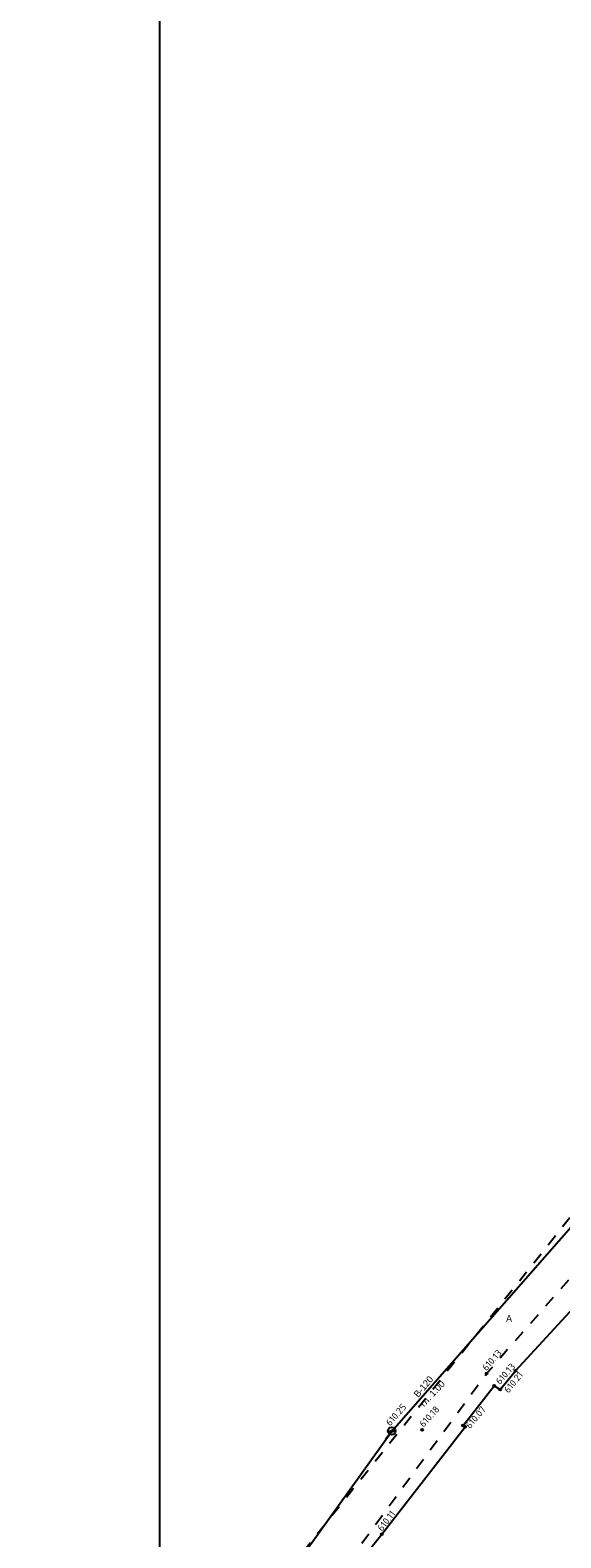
# Model space of a CAD drawing. Header units: metres. Extents: x 550378 to 551400, y 4595394 to 4596257.
# Tile 9 of 43: x 550529 to 550598, y 4595745 to 4595941. Entities that reach past the tile are written whole.
import ezdxf

# ---------------------------------------------------------------- set-up
doc = ezdxf.new("R2010")
doc.units = ezdxf.units.M
doc.header["$PDMODE"] = 32
doc.header["$PDSIZE"] = 0.25
doc.linetypes.add('Д_ТРОТ_ТРУБА', pattern=[3, 1.5, -1.5])
for name, color, linetype in [('(003) Пункты', 7, 'Continuous'), ('(007) Здания', 7, 'Continuous'), ('(011) Колодцы', 7, 'Continuous'), ('(014) Водопровод', 5, 'ИК_Водопровод -------в--------'), ('(025) Дорога', 7, 'Continuous')]:
    doc.layers.add(name, color=color, linetype=linetype)
doc.styles.add('BM-431', font='txt')
doc.styles.add('D-431', font='txt')
doc.styles.add('S', font='txtwr', dxfattribs={"oblique": 15})
doc.styles.get("Standard").update_dxf_attribs({"font": 'simplex.shx'})
doc.linetypes.add('ИК_Водопровод -------в--------', pattern='A,9,-0.6,["В",Standard,S=1.2,R=0,X=0,Y=-0.6],-1.2', length=10.8)

# ---------------------------------------------------------------- blocks, each defined once
blk = doc.blocks.new('I01172')
blk.add_line((-1, 0), (1, 0))
blk.add_circle((0, 0), 1)
at = {"style": 'S', "oblique": 15}
for tag, p in [('Z', (1.710759, 0.304264)), ('D', (1.754081, -2.326638))]:
    blk.add_attdef(tag, p, '', height=2, dxfattribs=at)

msp = doc.modelspace()

# ---------------------------------------------------------------- linework, layer by layer
at = {"layer": '(003) Пункты', "color": 7}
for p in [(550588.37, 4595766.19, 610.13), (550592.13, 4595766.57, 610.33), (550589.36, 4595764.62, 610.13), (550590.14, 4595764.12, 610.21), (550585.3, 4595759.47, 610.06), (550585.56, 4595759.29, 610.07), (550576.04, 4595758.74, 1227.33), (550576.04, 4595758.74, 610.25), (550579.98, 4595758.91, 610.18), (550574.74, 4595745.35, 610.11)]:
    msp.add_point(p, dxfattribs=at)
at = {"layer": '(007) Здания', "linetype": 'ByBlock'}
for points in [[(550589.36, 4595764.62), (550590.14, 4595764.12), (550592.13, 4595766.57), (550612.28, 4595788.41)], [(550574.74, 4595745.35), (550585.56, 4595759.29), (550585.3, 4595759.47), (550589.36, 4595764.62)], [(550638.15, 4595685.59), (550608.51, 4595707.58), (550585.95, 4595724.99), (550569.14, 4595738.48), (550571.85, 4595741.71), (550574.74, 4595745.35)]]:
    msp.add_lwpolyline(points, dxfattribs=at)
at = {"layer": '(014) Водопровод', "flags": 128}
msp.add_lwpolyline([(550529.05, 4595693.28), (550576.04, 4595758.74), (550644.35, 4595836.51)], dxfattribs=at)
at = {"layer": '(025) Дорога', "linetype": 'Д_ТРОТ_ТРУБА', "flags": 128}
for points in [[(550647.79, 4595831.28), (550630.07, 4595812.6), (550605.16, 4595785.38), (550588.37, 4595766.19), (550568.26, 4595738.86)], [(550562.65, 4595740.76), (550601.77, 4595789.68), (550626.46, 4595816.94)]]:
    msp.add_lwpolyline(points, dxfattribs=at)
msp.add_lwpolyline([(550545.89, 4596034.75), (551299.93, 4596034.75), (551299.93, 4595734.75), (550545.89, 4595734.75)], close=True)
at = {"linetype": 'ByBlock', "flags": 128}
msp.add_lwpolyline([(550575.94, 4595758.53), (550575.23, 4595757.62)], dxfattribs=at)

# ---------------------------------------------------------------- block references
at = {"layer": '(011) Колодцы', "lineweight": 0, "xscale": 0.5, "yscale": 0.5, "zscale": 0.5}
msp.add_blockref('I01172', (550576.04, 4595758.74, 610.25), dxfattribs=at)

# ---------------------------------------------------------------- texts
at = {"layer": '(003) Пункты', "color": 7}
for s, rotation, p in [('610.13', 48.8198, (550588.36, 4595766.47, 610.13)), ('610.13', 48.5335, (550590.1, 4595764.71)), ('610.21', 50.9277, (550591.21, 4595763.59, 610.21)), ('610.25', 48.7068, (550575.83, 4595759.32, 610.25)), ('610.18', 47.4222, (550580.18, 4595759.16, 610.18)), ('610.07', 49.8964, (550586.22, 4595758.97, 610.07)), ('610.11', 52.182, (550574.77, 4595745.65, 610.11))]:
    msp.add_text(s, height=0.88, rotation=rotation, dxfattribs=at).set_placement(p)
at = {"layer": '(014) Водопровод', "color": 0, "linetype": 'Continuous', "style": 'D-431'}
for s, rotation, p in [('В-120', 49.7501, (550579.48, 4595763.02)), ('гл. 1.00', 46.6684, (550580.24, 4595761.83))]:
    msp.add_text(s, height=0.88, rotation=rotation, dxfattribs=at).set_placement(p)
at = {"layer": '(025) Дорога', "linetype": 'Д_ТРОТ_ТРУБА', "style": 'BM-431'}
msp.add_text('A', height=0.88, dxfattribs=at).set_placement((550590.89, 4595772.92))

doc.saveas('drawing.dxf')
